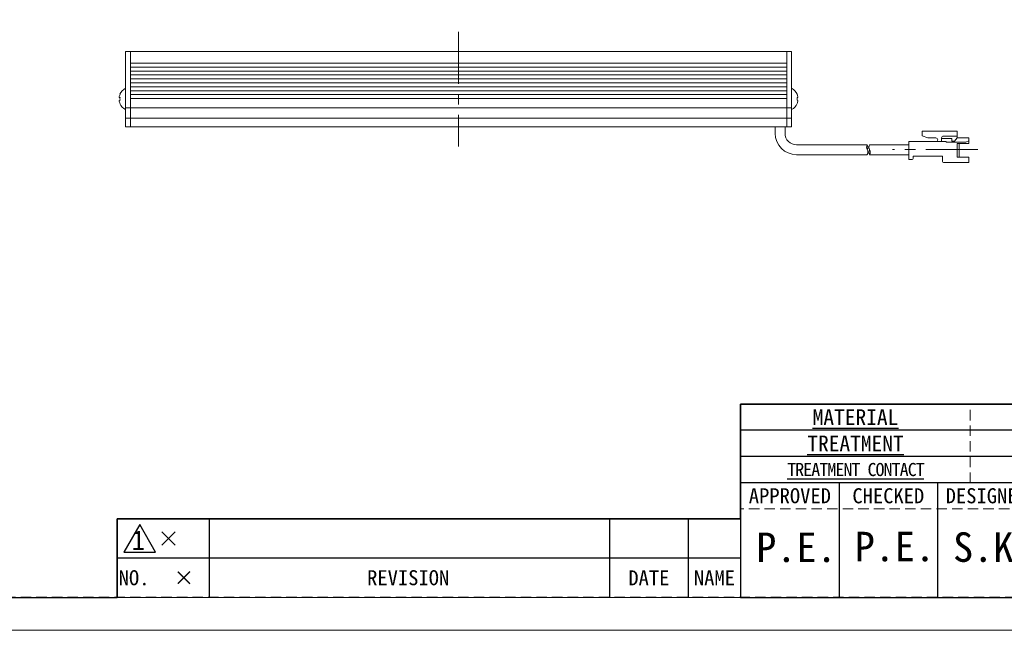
# Model space of a CAD drawing. Header units: millimetres. Extents: x -201 to 202, y 143 to 428.
# Tile 2 of 12: x -93 to 57, y 143 to 236. Entities that reach past the tile are written whole.
import ezdxf
from ezdxf.enums import TextEntityAlignment as Align

# ---------------------------------------------------------------- set-up
doc = ezdxf.new("R2010")
doc.units = ezdxf.units.MM
doc.header["$LTSCALE"] = 0.25
doc.linetypes.add('CENTER', pattern=[50.8, 31.75, -6.35, 6.35, -6.35])
doc.linetypes.add('HIDDEN', pattern=[9.525, 6.35, -3.175])
for name, color, linetype, lineweight in [('BASE', 7, 'Continuous', 20), ('CABLE', 7, 'Continuous', 20), ('CENTER', 1, 'CENTER', 9), ('MXB8146', 7, 'Continuous', 20), ('SIDE PLATE', 7, 'Continuous', 20)]:
    doc.layers.add(name, color=color, linetype=linetype, lineweight=lineweight)
doc.layers.add('EMPTY LINE', color=252, linetype='Continuous', lineweight=0, plot=False)
doc.layers.add('FORM', color=7, linetype='Continuous')
doc.styles.add('VS Standard', font='msgothic.ttc', dxfattribs={"height": 3})
doc.styles.add('VS Standard(小)', font='txt', dxfattribs={"height": 2.4})

# ---------------------------------------------------------------- blocks, each defined once
blk = doc.blocks.new('表題欄金物用_ver2.0.0')
at = {"layer": 'FORM', "color": 0}
for p, q in [((-11, 40.5), (-191, 40.5)), ((-191, 40.5), (-191, 28.5)), ((-39, 36.5), (-191, 36.5)), ((-39, 32.5), (-191, 32.5)), ((-11, 28.5), (-191, 28.5)), ((-191, 28.5), (-191, 11)), ((-176, 28.5), (-176, 11)), ((-161, 28.5), (-161, 11)), ((-272, 23), (-286, 23)), ((-286, 23), (-286, 17)), ((-211, 23), (-272, 23)), ((-272, 23), (-272, 17)), ((-211, 23), (-211, 17)), ((-199, 23), (-211, 23)), ((-199, 23), (-199, 17)), ((-191, 23), (-199, 23)), ((-279.19, 21), (-277.19, 19)), ((-279.19, 19), (-277.19, 21)), ((-286, 17), (-286, 11)), ((-272, 17), (-286, 17)), ((-272, 17), (-272, 11)), ((-211, 17), (-272, 17)), ((-211, 17), (-211, 11)), ((-199, 17), (-211, 17)), ((-199, 17), (-199, 11)), ((-191, 17), (-199, 17)), ((-191, 11), (-11, 11))]:
    blk.add_line(p, q, dxfattribs=at)
at = {"layer": 'FORM', "color": 0, "linetype": 'HIDDEN', "lineweight": 9}
for p, q in [((-156, 28.49), (-156, 40.49)), ((-131, 24.5), (-191, 24.5))]:
    blk.add_line(p, q, dxfattribs=at)
at = {"layer": 'FORM', "color": 0, "lineweight": 15}
blk.add_line((-191, 11), (-286, 11), dxfattribs=at)
at = {"layer": 'FORM', "color": 0}
blk.add_lwpolyline([(-282.58, 22.13), (-285.01, 17.93), (-280.16, 17.93)], close=True, dxfattribs=at)
at = {"layer": 'FORM', "color": 0, "attachment_point": 5}
for s, insert, char_height, width, style in [('{\\LMATERIAL}', (-173.5, 38.5), 2.4, 36.5, 'VS Standard(小)'), ('{\\LTREATMENT}', (-173.5, 34.5), 2.4, 36.5, 'VS Standard(小)'), ('{\\T0.9;\\LTREATMENT CONTACT}', (-173.5, 30.5), 2, 36.5, 'VS Standard(小)'), ('{\\fＭＳ ゴシック|b0|i0|c128|p49;APPROVED}', (-183.5, 26.5), 2.3, 15, 'VS Standard'), ('{\\fＭＳ ゴシック|b0|i0|c128|p49;CHECKED}', (-168.5, 26.5), 2.3, 15, 'VS Standard'), ('{\\fＭＳ ゴシック|b0|i0|c128|p49;DESIGNED}', (-153.5, 26.5), 2.3, 15, 'VS Standard'), ('NO.', (-283.44, 14), 2.3, 14, 'VS Standard'), ('\\pxi-3,l4,t4;×^I', (-276.99, 14), 2.3, 14, 'VS Standard'), ('REVISION', (-241.67, 14), 2.3, 46, 'VS Standard'), ('{\\fMS Gothic|b0|i0|c128|p49;DATE}', (-204.99, 14), 2.3, 12, 'VS Standard'), ('NAME', (-195, 14), 2.3, 8, 'VS Standard')]:
    blk.add_mtext(s, dxfattribs=dict(at, insert=insert, char_height=char_height, width=width, style=style))
at = {"layer": 'FORM', "color": 0, "insert": (-282.79, 19.73), "char_height": 3, "attachment_point": 5, "style": 'VS Standard'}
blk.add_mtext('1', dxfattribs=at)
at = {"layer": 'FORM', "color": 0}
for tag, height, style, p in [('材料', 2.8, 'VS Standard', (-133, 38.5)), ('一般面取', 2.8, 'VS Standard', (-57, 38.5)), ('処理', 2.8, 'VS Standard', (-133, 34.5)), ('仕上', 2.8, 'VS Standard', (-57, 34.5)), ('処理接点', 2.8, 'VS Standard', (-133, 30.5)), ('偏芯', 2.8, 'VS Standard', (-57, 30.5)), ('一般公差', 2.4, 'VS Standard(小)', (-106, 26.31)), ('適用（機種名）', 3.6, 'VS Standard', (-44.75, 24.75)), ('角度', 2.4, 'VS Standard(小)', (-106, 21.94)), ('NAME', 3.5, 'VS Standard', (-44.75, 18.5)), ('SCALE', 2.4, 'VS Standard(小)', (-106, 17.56)), ('DRAW_NO.', 3.5, 'VS Standard', (-44.75, 13.5)), ('DATE', 2.4, 'VS Standard(小)', (-106, 13.19))]:
    blk.add_attdef(tag, text='', height=height, dxfattribs=dict(at, style=style)).set_placement(p, align=Align.MIDDLE_CENTER)
at = {"layer": 'FORM', "color": 0, "style": 'VS Standard'}
for tag, p in [('APPROVED', (-182.5, 15.06)), ('CHECKED', (-167.5, 15.18)), ('DESIGNED', (-152.5, 15.09)), ('DRAWN', (-137.5, 15.23))]:
    blk.add_attdef(tag, text='', height=4.5, dxfattribs=at).set_placement(p, align=Align.BOTTOM_CENTER)

msp = doc.modelspace()

# ---------------------------------------------------------------- linework, layer by layer
at = {"layer": 'BASE'}
for p, q in [((-76.4889, 231.0251), (23.5111, 231.0251)), ((-76.4889, 219.5251), (-76.4889, 231.0251)), ((-76.4889, 231.0251), (-76.4889, 219.5251)), ((23.5111, 231.0251), (23.5111, 219.5251)), ((23.5111, 231.0251), (23.5111, 219.5251)), ((23.5111, 229.2251), (-76.4889, 229.2251)), ((-76.4889, 228.6251), (23.5111, 228.6251)), ((23.5111, 228.0251), (-76.4889, 228.0251)), ((-76.4889, 227.4251), (23.5111, 227.4251)), ((23.5111, 226.8251), (-76.4889, 226.8251)), ((-76.4889, 226.2251), (23.5111, 226.2251)), ((23.5111, 225.6251), (-76.4889, 225.6251)), ((-76.4889, 225.0251), (23.5111, 225.0251)), ((23.5111, 224.4251), (-76.4889, 224.4251)), ((-76.4889, 223.8251), (23.5111, 223.8251)), ((23.5111, 222.4251), (-76.4889, 222.4251)), ((-76.4889, 220.8251), (23.5111, 220.8251)), ((23.5111, 219.5251), (-76.4889, 219.5251))]:
    msp.add_line(p, q, dxfattribs=at)
at = {"layer": 'CABLE'}
for p, q in [((21.7611, 219.5251), (21.7611, 218.5251)), ((23.2611, 218.5251), (23.2611, 219.5251)), ((49.4861, 218.8402), (44.1361, 218.8402)), ((44.1361, 218.1425), (44.1361, 218.8402)), ((49.4861, 218.8402), (44.1361, 218.8402)), ((44.1361, 218.1425), (44.1361, 218.8402)), ((44.1361, 218.1425), (45.0002, 217.8402)), ((44.1361, 218.1425), (45.0002, 217.8402)), ((46.2494, 217.8402), (45.0002, 217.8402)), ((46.2494, 217.8402), (45.0002, 217.8402)), ((47.1245, 217.2762), (47.1245, 217.8532)), ((47.1245, 217.2762), (47.1245, 217.8532)), ((48.6871, 217.7498), (47.1245, 217.7498)), ((48.6871, 217.7498), (47.1245, 217.7498)), ((49.4861, 218.1049), (47.3695, 218.1049)), ((49.4861, 218.1049), (47.3695, 218.1049)), ((48.6871, 217.3139), (48.6871, 217.7498)), ((48.6871, 217.3139), (48.6871, 217.7498)), ((49.0693, 217.3139), (49.4861, 217.8402)), ((49.0693, 217.3139), (49.4861, 217.8402)), ((49.4861, 217.8402), (49.4861, 218.8402)), ((49.4861, 217.8402), (49.4861, 218.8402)), ((51.2477, 217.8402), (49.4861, 217.8402)), ((51.2477, 217.8402), (49.4861, 217.8402)), ((51.2477, 216.9967), (51.2477, 217.8402)), ((51.2477, 216.9967), (51.2477, 217.8402)), ((35.785, 216.7751), (25.0111, 216.7751)), ((36.137, 216.7751), (42.1477, 216.7751)), ((42.1477, 214.5262), (42.1477, 217.2762)), ((46.2494, 217.2762), (42.1477, 217.2762)), ((42.1477, 214.5262), (42.1477, 217.2762)), ((46.2494, 217.2762), (42.1477, 217.2762)), ((46.2494, 217.2762), (47.8177, 217.2762)), ((46.2494, 217.2762), (47.8177, 217.2762)), ((47.8177, 217.2017), (47.8177, 217.2762)), ((47.8177, 217.2017), (47.8177, 217.2762)), ((50.8283, 217.2017), (47.8177, 217.2017)), ((50.8283, 217.2017), (47.8177, 217.2017)), ((49.0693, 217.3139), (48.6871, 217.3139)), ((49.0693, 217.3139), (48.6871, 217.3139)), ((49.4861, 214.9007), (49.4861, 216.9967)), ((51.2477, 216.9967), (49.4861, 216.9967)), ((49.4861, 214.9007), (49.4861, 216.9967)), ((51.2477, 216.9967), (49.4861, 216.9967)), ((49.8123, 214.9007), (49.8123, 216.9967)), ((49.8123, 214.9007), (49.8123, 216.9967)), ((50.8283, 217.2017), (51.2477, 217.3973)), ((50.8283, 217.2017), (51.2477, 217.3973)), ((25.0111, 215.2751), (35.785, 215.2751)), ((36.137, 215.2751), (42.1477, 215.2751)), ((47.2477, 215.0262), (42.7752, 215.0262)), ((42.7752, 214.6762), (42.7752, 215.0262)), ((47.2477, 215.0262), (42.7752, 215.0262)), ((42.7752, 214.6762), (42.7752, 215.0262)), ((47.2477, 214.2402), (47.2477, 215.0262)), ((47.2477, 214.2402), (47.2477, 215.0262)), ((51.2477, 214.9007), (49.4861, 214.9007)), ((51.2477, 214.9007), (49.4861, 214.9007)), ((51.2477, 214.0902), (51.2477, 214.9007)), ((51.2477, 214.0902), (51.2477, 214.9007)), ((42.6252, 214.5262), (42.1477, 214.5262)), ((42.6252, 214.5262), (42.1477, 214.5262)), ((51.2477, 214.0902), (47.3977, 214.0902)), ((51.2477, 214.0902), (47.3977, 214.0902))]:
    msp.add_line(p, q, dxfattribs=at)
for centre, radius, start, end in [((25.0111, 218.5251), 3.25, 180, 270), ((25.0111, 218.5251), 1.75, 180, 270), ((46.2494, 217.5582), 0.282, 270, 90), ((46.2494, 217.5582), 0.282, 270, 90), ((47.3763, 217.8532), 0.2518, 88.464768, 180), ((47.3763, 217.8532), 0.2518, 88.464768, 180), ((36.418, 216.4067), 0.7325, 149.796415, 210.203585), ((35.1519, 216.4067), 0.7325, 329.796415, 30.203585), ((36.77, 216.4067), 0.7325, 149.796415, 210.203585), ((35.1037, 215.6567), 0.7808, 330.752111, 29.247889), ((36.8183, 215.6567), 0.7808, 150.752111, 209.247889), ((35.4557, 215.6567), 0.7808, 330.752111, 29.247889), ((42.6252, 214.6762), 0.15, 270, 0), ((42.6252, 214.6762), 0.15, 270, 0), ((47.3977, 214.2402), 0.15, 180, 270), ((47.3977, 214.2402), 0.15, 180, 270)]:
    msp.add_arc(centre, radius, start, end, dxfattribs=at)
at = {"layer": 'CENTER'}
for p, q in [((-26.4889, 234.0251), (-26.4889, 216.5251)), ((52.6477, 216.0382), (39.6477, 216.0382))]:
    msp.add_line(p, q, dxfattribs=at)
at = {"layer": 'EMPTY LINE'}
msp.add_line((-201.5, 142.75), (201.5, 142.75), dxfattribs=at)
at = {"layer": 'FORM', "linetype": 'HIDDEN'}
msp.add_lwpolyline([(-196.5, 422.75), (196.5, 422.75), (196.5, 147.75), (-196.5, 147.75)], close=True, dxfattribs=at)
at = {"layer": 'FORM'}
msp.add_lwpolyline([(-196.5, 422.75), (-196.5, 147.75), (-78.5, 147.75), (-78.5, 159.75), (16.5, 159.75), (16.5, 177.25), (196.5, 177.25), (196.5, 422.75), (-196.5, 422.75)], close=True, dxfattribs=at)
at = {"layer": 'MXB8146'}
for p, q in [((-77.2389, 225.4001), (-77.2389, 222.1501)), ((24.2611, 225.4001), (24.2611, 222.1501)), ((-78.0825, 223.9833), (-78.2066, 224.0165)), ((-78.0825, 224.4833), (-78.0942, 224.4864)), ((25.1048, 223.9833), (25.2289, 224.0165)), ((-78.2066, 223.5338), (-78.0825, 223.567)), ((-78.0942, 223.0639), (-78.0825, 223.067)), ((25.2289, 223.5338), (25.1048, 223.567))]:
    msp.add_line(p, q, dxfattribs=at)
for centre, radius, start, end in [((-76.4185, 223.7751), 1.8203, 116.784996, 157.000817), ((23.4408, 223.7751), 1.8203, 22.999183, 63.215004), ((-76.3664, 223.7773), 1.8557, 157.639247, 172.593484), ((-76.2285, 223.7751), 1.8657, 173.595632, 186.404368), ((23.3886, 223.7773), 1.8557, 7.406516, 22.360753), ((23.2507, 223.7751), 1.8657, 353.595632, 6.404368), ((-76.3664, 223.773), 1.8557, 187.406516, 202.360753), ((-76.4185, 223.7751), 1.8203, 202.999183, 243.215004), ((23.4408, 223.7751), 1.8203, 296.784996, 337.000817), ((23.3886, 223.773), 1.8557, 337.639247, 352.593484)]:
    msp.add_arc(centre, radius, start, end, dxfattribs=at)
at = {"layer": 'SIDE PLATE'}
for p, q in [((-77.2389, 231.0251), (-76.4889, 231.0251)), ((-77.2389, 219.5251), (-77.2389, 231.0251)), ((-76.4889, 231.0251), (-76.4889, 219.5251)), ((23.5111, 231.0251), (24.2611, 231.0251)), ((23.5111, 219.5251), (23.5111, 231.0251)), ((24.2611, 231.0251), (24.2611, 219.5251)), ((-76.4889, 222.4251), (-77.2389, 222.4251)), ((24.2611, 222.4251), (23.5111, 222.4251)), ((-77.2389, 220.8251), (-76.4889, 220.8251)), ((23.5111, 220.8251), (24.2611, 220.8251)), ((-76.4889, 219.5251), (-77.2389, 219.5251)), ((24.2611, 219.5251), (23.5111, 219.5251))]:
    msp.add_line(p, q, dxfattribs=at)

# ---------------------------------------------------------------- block references
at = {"layer": 'FORM'}
ref = msp.add_blockref('表題欄金物用_ver2.0.0', (207.5, 136.75), dxfattribs=at)
ref.add_attrib('DESIGNED', 'S.K.', dxfattribs={"color": 0, "height": 4.5, "style": 'VS Standard'}).set_placement((55, 151.8412), align=Align.BOTTOM_CENTER)
ref.add_attrib('CHECKED', 'P.E.', dxfattribs={"color": 0, "height": 4.5, "style": 'VS Standard'}).set_placement((40, 151.9272), align=Align.BOTTOM_CENTER)
ref.add_attrib('APPROVED', 'P.E.', dxfattribs={"color": 0, "height": 4.5, "style": 'VS Standard'}).set_placement((25, 151.8117), align=Align.BOTTOM_CENTER)

doc.saveas('drawing.dxf')
